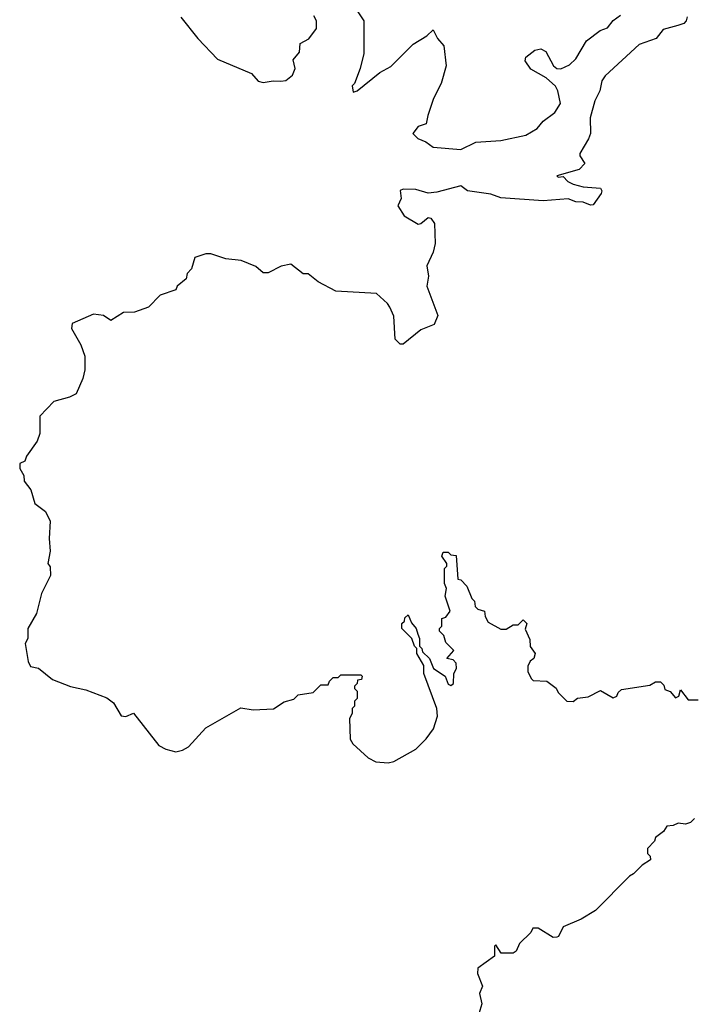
# Model space of a CAD drawing. Extents: x 2029826 to 2248070, y 228728 to 402406.
# Tile 44 of 256: x 2115480 to 2118168, y 268162 to 272100. Entities that reach past the tile are written whole.
import ezdxf

# ---------------------------------------------------------------- set-up
doc = ezdxf.new("R2010")
doc.units = 0

msp = doc.modelspace()

# ---------------------------------------------------------------- linework, layer by layer
at = {"layer": '0CON10XD'}
for points in [[(2116830, 272135), (2116857.5, 272095), (2116856.7, 271965), (2116842.5, 271905), (2116820, 271845), (2116810, 271835), (2116815, 271810), (2116830, 271815), (2116921.7, 271888.3), (2116965, 271913.3), (2117055, 272002.5), (2117110, 272035), (2117135, 272060), (2117152.5, 272025), (2117177.5, 271995), (2117186.2, 271915), (2117166.2, 271845), (2117136.7, 271785), (2117113.8, 271716.2), (2117106.4, 271683.6), (2117075, 271672.5), (2117053.8, 271645), (2117073.3, 271625), (2117105, 271611.9), (2117135, 271590), (2117245, 271580.6), (2117305, 271610.8), (2117405, 271616.9), (2117505, 271638), (2117551.2, 271665), (2117575, 271693.8), (2117621.2, 271728.8), (2117643.8, 271765), (2117633.8, 271815), (2117623.9, 271833.9), (2117587.3, 271867.3), (2117525, 271902), (2117503.3, 271935), (2117505, 271950), (2117541.7, 271978.3), (2117565, 271983.3), (2117585, 271973.3), (2117616.1, 271916.1), (2117630, 271905), (2117645, 271903.3), (2117680.5, 271919.5), (2117705, 271943.8), (2117748.8, 272015), (2117803, 272057), (2117832.3, 272067.7), (2117855, 272096.2), (2117885, 272117.5)], [(2118151.7, 272111.7), (2118147.5, 272095), (2118137.5, 272085), (2118113.8, 272076.2), (2118055, 272061.2), (2118027.5, 272025), (2117959.3, 272000.7), (2117823.3, 271875), (2117810, 271855), (2117801.2, 271815), (2117781.2, 271775), (2117763.1, 271706.9), (2117764.2, 271645), (2117757, 271623), (2117721.2, 271565), (2117721.2, 271555), (2117741.2, 271525), (2117718.9, 271501.1), (2117630, 271475), (2117635, 271470), (2117655, 271472.5), (2117673.2, 271453.2), (2117695, 271442), (2117735, 271432), (2117805, 271426.7), (2117810, 271415), (2117806.7, 271405), (2117775, 271360), (2117765, 271358.1), (2117735, 271370.8), (2117705, 271371.1), (2117675, 271384), (2117575, 271376.2), (2117405, 271387.8), (2117365, 271402.6), (2117272.5, 271415), (2117245.8, 271435.8), (2117149.3, 271410.7), (2117115, 271406), (2117065, 271421.2), (2117015, 271422.5), (2117002.5, 271417.5), (2117006.7, 271385), (2116993.8, 271355), (2117018.8, 271315), (2117075, 271282.9), (2117085.7, 271284.3), (2117115, 271308.8), (2117125, 271306.2), (2117140, 271285), (2117143.3, 271205), (2117135, 271170), (2117108.8, 271115), (2117115.6, 271075), (2117108.8, 271035), (2117153.3, 270916.7), (2117139.3, 270880.7), (2117085, 270860), (2117015, 270802.5), (2117003, 270803), (2116983, 270823), (2116977.5, 270915), (2116960.7, 270950.7), (2116952.5, 270965), (2116907.5, 271005), (2116745, 271013.8), (2116675, 271052), (2116635, 271083.3), (2116615, 271083.3), (2116565, 271122), (2116526.1, 271113.9), (2116475, 271087.5), (2116455, 271087.5), (2116425, 271112.5), (2116367, 271137), (2116305, 271144.2), (2116245, 271163.3), (2116225, 271163.3), (2116180.7, 271149.3), (2116167, 271103), (2116150, 271085), (2116146.7, 271063.3), (2116110, 271035), (2116105, 271020), (2116041.7, 270998.3), (2115995, 270950), (2115939.3, 270930.7), (2115895, 270928.8), (2115845, 270896.7), (2115815, 270916.7), (2115775, 270922.5), (2115690, 270885), (2115687.5, 270865), (2115725, 270800), (2115741.2, 270755), (2115740.5, 270699.5), (2115733.3, 270665), (2115706.7, 270603.3), (2115680, 270590), (2115616.4, 270573.6), (2115560, 270515), (2115560, 270445), (2115550, 270415), (2115507.5, 270355), (2115500, 270335), (2115480, 270325), (2115480, 270305), (2115497, 270277), (2115497.5, 270255), (2115525, 270220), (2115540, 270165), (2115583, 270133), (2115602.5, 270095), (2115597.5, 270025), (2115602.5, 269975), (2115592.5, 269925), (2115601.7, 269911.7), (2115603, 269877), (2115567.5, 269805), (2115547.5, 269725), (2115512.5, 269665), (2115512.5, 269625), (2115502.5, 269605), (2115513.6, 269533.6), (2115523, 269513), (2115555, 269506.7), (2115611.7, 269461.7), (2115683.8, 269433.8), (2115745, 269420), (2115828.3, 269388.3), (2115855, 269367.5), (2115886.1, 269316.1), (2115905, 269313.8), (2115936.1, 269326.1), (2116037, 269197), (2116065, 269182.5), (2116105, 269172.5), (2116131.7, 269178.3), (2116155, 269192.5), (2116225, 269267.5), (2116365, 269347.5), (2116415, 269340), (2116496.4, 269343.6), (2116538.3, 269371.7), (2116577, 269383), (2116595, 269400), (2116655, 269410), (2116685, 269440), (2116715, 269440), (2116720, 269455), (2116735, 269470), (2116755, 269470), (2116765, 269480), (2116845, 269480), (2116850, 269475), (2116848.3, 269461.7), (2116831.7, 269458.3), (2116830, 269445), (2116820, 269435), (2116820, 269425), (2116830, 269415), (2116830, 269385), (2116820, 269375), (2116820, 269355), (2116810, 269345), (2116810, 269325), (2116800, 269305), (2116803, 269223), (2116813.6, 269203.6), (2116875, 269147.5), (2116905, 269132.5), (2116955, 269127.5), (2116976.7, 269133.3), (2117065, 269182.5), (2117106.4, 269223.6), (2117136.1, 269263.9), (2117152.5, 269315), (2117150, 269345), (2117097.5, 269485), (2117097, 269517), (2117070, 269565), (2117070, 269585), (2117060, 269595), (2117050, 269625), (2117010, 269665), (2117010, 269685), (2117020, 269695), (2117021.7, 269708.3), (2117035, 269720), (2117047.5, 269687.5), (2117066.7, 269665), (2117073, 269643)], [(2116125, 272110), (2116192.5, 272025), (2116271.7, 271941.7), (2116407.5, 271885), (2116435, 271853.8), (2116455, 271848.8), (2116495, 271856), (2116525, 271853.8), (2116545, 271856.7), (2116572.3, 271877.7), (2116582, 271905), (2116575, 271940), (2116599.5, 271970.5), (2116602.5, 272005), (2116636.7, 272023.3), (2116667.5, 272065), (2116667.5, 272095), (2116657.5, 272115)], [(2117073, 269643), (2117080, 269625), (2117080, 269595), (2117090, 269585), (2117091.7, 269571.7), (2117120, 269545), (2117136.7, 269505), (2117182.5, 269475), (2117195, 269443.3), (2117205, 269437.5), (2117216.7, 269445), (2117217.5, 269485), (2117227.5, 269505), (2117227, 269527), (2117215, 269540), (2117190, 269545), (2117217, 269577), (2117185, 269610), (2117177, 269637), (2117160, 269655), (2117160, 269665), (2117170, 269675), (2117170, 269705), (2117185, 269710), (2117202.5, 269735), (2117182.5, 269795), (2117187.5, 269825), (2117180, 269845), (2117180, 269905), (2117190, 269915), (2117190, 269925), (2117170, 269955), (2117175, 269970), (2117195, 269970), (2117205, 269960), (2117227, 269957), (2117233, 269863), (2117245, 269860), (2117270, 269835), (2117290, 269785), (2117300, 269775), (2117303, 269753), (2117313, 269743), (2117340, 269735), (2117343, 269713), (2117355, 269690), (2117405, 269662.5), (2117427, 269663), (2117455, 269680), (2117475, 269680), (2117495, 269700), (2117510, 269685), (2117503, 269663), (2117521.7, 269621.7), (2117523, 269593), (2117542.5, 269565), (2117537.5, 269545), (2117523.3, 269535), (2117513.3, 269515), (2117513.6, 269493.6), (2117527.5, 269465), (2117535, 269457.5), (2117590, 269455), (2117626.7, 269426.7), (2117635, 269410), (2117670, 269375), (2117695, 269373.3), (2117713, 269387), (2117755, 269392.5), (2117805, 269417.5), (2117855, 269387.5), (2117870, 269395), (2117875, 269410), (2117888.3, 269421.7), (2118001.7, 269438.3), (2118025, 269452.5), (2118045, 269452.5), (2118058.3, 269438.3), (2118061.7, 269421.7), (2118083, 269413), (2118105, 269387.5), (2118117.5, 269395), (2118125, 269420), (2118155, 269380), (2118195, 269380)], [(2118180, 268905), (2118165, 268890), (2118145, 268882.5), (2118115, 268887.5), (2118095, 268877.5), (2118070, 268875), (2118056.4, 268853.6), (2118025, 268830), (2118020, 268815), (2117992.5, 268785), (2117992.5, 268765), (2118002.5, 268755), (2118005, 268740), (2117970.7, 268719.3), (2117936.4, 268683.6), (2117920, 268675), (2117785, 268537.5), (2117726.7, 268503.3), (2117655, 268472.5), (2117636.1, 268433.9), (2117629.3, 268430.7), (2117615, 268430), (2117555, 268467.5), (2117533, 268467), (2117525, 268450), (2117480, 268405), (2117467.5, 268375), (2117455, 268366.7), (2117407.5, 268367.5), (2117385, 268400), (2117380, 268395), (2117380, 268355), (2117313, 268307), (2117312.5, 268285), (2117332.5, 268235), (2117320, 268205), (2117330, 268165), (2117317.5, 268125)]]:
    msp.add_lwpolyline(points, dxfattribs=at)

doc.saveas('drawing.dxf')
